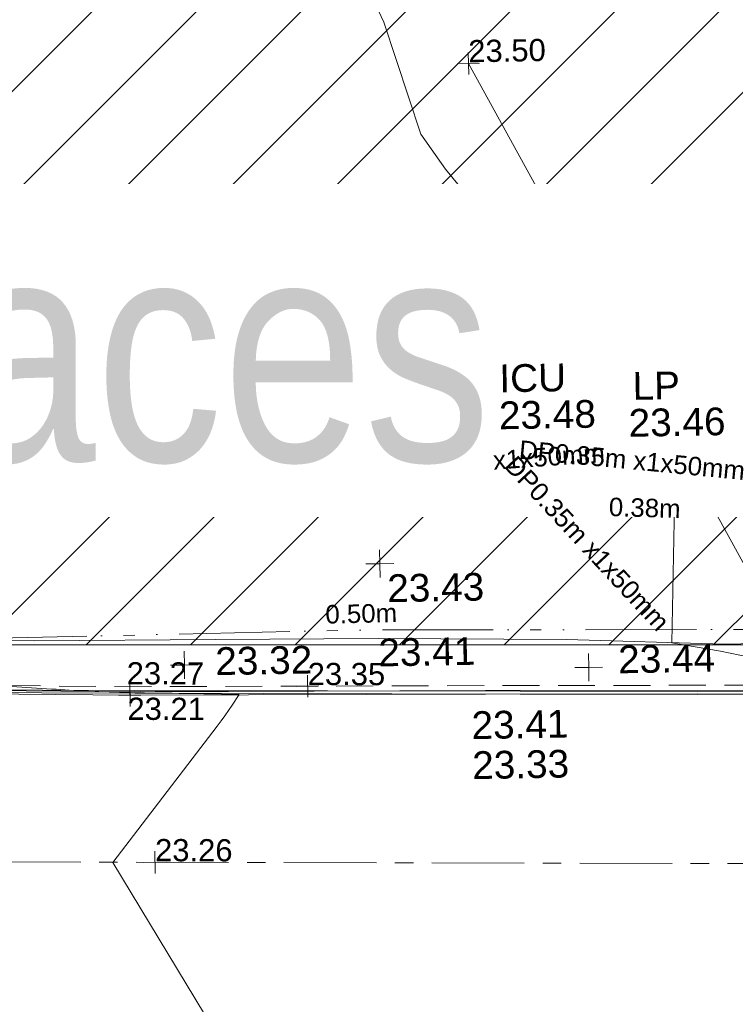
# Model space of a CAD drawing. Header units: millimetres. Extents: x -287732 to 520720, y -88450 to 287754.
# Tile 47 of 256: x -147862 to -138181, y -35861 to -22545. Entities that reach past the tile are written whole.
import ezdxf

# ---------------------------------------------------------------- set-up
doc = ezdxf.new("R2010")
doc.units = ezdxf.units.MM
for name, pattern in [('IMPORT-CENTER _6_', [2000, 1250, -250, 250, -250]), ('IMPORT-DASHED _2_', [750, 500, -250]), ('IMPORT-UG_EIR_QLB2 _2_', [2750, 1500, -300, 0, -300, 150, -300, 0, -200]), ('IMPORT-UG_ELEC_LV_QLB2 _2_', [2700, 1500, -300, 0, -250, 150, -300, 0, -200]), ('IMPORT-UG_ELEC_STREET LIGHTING_QLB2 _2_', [2700, 1500, -300, 0, -250, 150, -300, 0, -200])]:
    doc.linetypes.add(name, pattern=pattern)
for name, color, linetype, lineweight, true_color in [('00_TOPO_FOOTPATH', 7, 'Continuous', 9, 0xa50000), ('00_TOPO_FURN_LAMP_POST', 7, 'Continuous', 9, 0x666666), ('00_TOPO_KERB_BOTTOM', 1, 'Continuous', 9, 0xff0000), ('00_TOPO_KERB_TOP', 7, 'Continuous', 9, 0xa500a5), ('00_TOPO_LEVEL_SPOT', 7, 'Continuous', 9, 0x666666), ('00_TOPO_SERV_IC', 5, 'Continuous', 9, 0x0000ff), ('01_DTM_CONTOUR_MNR', 7, 'Continuous', 9, 0xa5a552), ('12333-PUM-2D-U-0001-C01 - Rev2_REVIT IMPORT_dwg', 7, 'Continuous', 9, 0x767676), ('A_RHA_Line', 7, 'Continuous', 9, 0x00a600), ('CONTOURS_MINOR', 7, 'Continuous', 9, 0x00a5a5), ('KERB_BOTTOM', 7, 'Continuous', 9, 0x0000a5), ('KERB_BOTTOM_LVL', 7, 'Continuous', 9, 0x0000a5), ('KERB_TOP', 2, 'Continuous', 9, 0xffff00), ('KERB_TOP_LVL', 2, 'Continuous', 9, 0xffff00), ('PUM-EIRCOMM-NOTES', 6, 'Continuous', 9, 0xff00ff), ('PUM-EIRCOMM-QLB2', 6, 'IMPORT-UG_EIR_QLB2 _2_', 9, 0xff00ff), ('PUM-ELECTRIC-LV-QLB2', 1, 'IMPORT-UG_ELEC_LV_QLB2 _2_', 9, 0xff0000), ('PUM-ELECTRIC-MH', 1, 'Continuous', 9, 0xff0000), ('ROAD_CROWNLINE', 7, 'IMPORT-CENTER _6_', 9, 0xa500a5), ('ROAD_CROWNLINE_LVL', 7, 'Continuous', 9, 0xa500a5), ('SAPLING', 120, 'Continuous', 9, 0x00ffbf), ('SPOT_HEIGHTS_LVL', 7, 'Continuous', 9, 0x00a500)]:
    doc.layers.add(name, color=color, linetype=linetype, lineweight=lineweight, true_color=true_color)
for name, color, linetype, lineweight in [('A_RHA_Detail', 7, 'Continuous', 9), ('A_RHA_Text', 7, 'Continuous', 9), ('CHANGE_OF_SURFACE', 7, 'IMPORT-DASHED _2_', 9), ('CHANGE_OF_SURFACE_LVL', 7, 'Continuous', 9), ('GEN-TEXT', 7, 'Continuous', 9)]:
    doc.layers.add(name, color=color, linetype=linetype, lineweight=lineweight)
doc.styles.add('Arial Narrow', font='ARIALN.TTF', dxfattribs={"height": 3000})
doc.styles.add('Arial_1', font='arial.ttf', dxfattribs={"height": 250})
doc.styles.add('Arial_3', font='arial.ttf', dxfattribs={"height": 300})
doc.styles.add('Swis721 Lt BT_2', font='swissl.ttf', dxfattribs={"height": 375})

# ---------------------------------------------------------------- blocks, each defined once
blk = doc.blocks.new('12333-PUM-2D-U-0001-C01 - Rev2_REVIT IMPORT_dwg_MSL_Lamp_Post_SYM-2077199-Site Location Plan Proposed')
at = {"layer": '00_TOPO_FURN_LAMP_POST', "color": 254, "true_color": 0xcccccc, "flags": 128}
for points in [[(-500, 0), (-1000, 0), (-1000, 317)], [(500, 0), (1000, 0), (1000, -317)]]:
    blk.add_lwpolyline(points, dxfattribs=at)
at = {"layer": '00_TOPO_FURN_LAMP_POST', "color": 254, "true_color": 0xcccccc}
blk.add_circle((0, 0), 500, dxfattribs=at)
blk = doc.blocks.new('12333-PUM-2D-U-0001-C01 - Rev2_REVIT IMPORT_dwg_MM-2077200-Site Location Plan Proposed')
at = {"layer": '00_TOPO_LEVEL_SPOT', "color": 254, "true_color": 0xcccccc, "flags": 128}
for points in [[(500, 0), (0, 0), (0, 500)], [(0, -500), (0, 0), (-500, 0)]]:
    blk.add_lwpolyline(points, dxfattribs=at)
blk = doc.blocks.new('12333-PUM-2D-U-0001-C01 - Rev2_REVIT IMPORT_dwg_MGS62954_T2_Galway_ITM_3d_Rev1-2077680-Site Location Plan Proposed')
at = {"layer": '00_TOPO_FOOTPATH', "color": 254, "true_color": 0xcccccc, "flags": 128}
for points in [[(533746617, 725529221), (533749203, 725529221), (533751861, 725529179), (533754330, 725529139), (533756952, 725529080), (533760368, 725529010), (533762480, 725528986), (533765716, 725528935), (533768640, 725528936), (533770807, 725529016), (533772637, 725529152), (533773375, 725529322), (533774478, 725529630), (533776105, 725530347), (533777655, 725531103), (533779184, 725532024), (533780764, 725532940)], [(533746569, 725527200), (533749159, 725527135), (533751049, 725527113), (533753779, 725527057), (533756229, 725527032), (533758429, 725527010), (533760976, 725526949), (533763110, 725526849), (533766050, 725526856), (533768403, 725526827), (533769398, 725526840), (533771378, 725526941), (533773155, 725527102), (533774873, 725527511), (533776579, 725528187), (533778255, 725529090), (533779879, 725530137), (533780722, 725530653)]]:
    blk.add_lwpolyline(points, dxfattribs=at)
at = {"layer": '00_TOPO_KERB_BOTTOM', "color": 254, "true_color": 0xcccccc, "flags": 128}
blk.add_lwpolyline([(533746656, 725526506), (533751353, 725526407), (533755126, 725526327), (533760337, 725526223), (533762731, 725526176), (533765209, 725526147), (533766987, 725526109), (533767325, 725526102), (533767341, 725526718), (533768223, 725526706), (533768222, 725526092), (533771268, 725526030), (533772676, 725526002), (533774713, 725525962), (533775738, 725525934), (533777940, 725525891), (533779850, 725525850), (533780733, 725525837), (533780758, 725527835), (533780749, 725529698), (533780760, 725530653)], dxfattribs=at)
at = {"layer": '00_TOPO_KERB_TOP', "color": 254, "true_color": 0xcccccc, "flags": 128}
blk.add_lwpolyline([(533746657, 725526544), (533749662, 725526480), (533751371, 725526444), (533755127, 725526364), (533760338, 725526261), (533762732, 725526214), (533765209, 725526184), (533766988, 725526147), (533767288, 725526140), (533767304, 725526757), (533768261, 725526743), (533768260, 725526129), (533771269, 725526068), (533772677, 725526040), (533774714, 725526000), (533775739, 725525971), (533777941, 725525929), (533779851, 725525887), (533780695, 725525876), (533780720, 725527835), (533780711, 725529698), (533780722, 725530653)], dxfattribs=at)
at = {"layer": '00_TOPO_SERV_IC', "color": 254, "true_color": 0xcccccc}
for p, q in [((533760807, 725529080), (533760845, 725529461)), ((533761112, 725529385), (533760845, 725529461)), ((533761074, 725529080), (533761112, 725529385)), ((533760807, 725529080), (533761074, 725529080))]:
    blk.add_line(p, q, dxfattribs=at)
at = {"layer": '01_DTM_CONTOUR_MNR', "color": 254, "true_color": 0xcccccc, "flags": 128}
blk.add_lwpolyline([(533764098, 725526521), (533763057, 725526757), (533762400, 725526880), (533762480, 725528990), (533760650, 725531340), (533759983, 725532673), (533759452, 725533340), (533759126, 725533816), (533758650, 725535340), (533758031, 725536721)], dxfattribs=at)
at = {"xscale": 0.375, "yscale": 0.375, "zscale": 0.375}
for name, p in [('12333-PUM-2D-U-0001-C01 - Rev2_REVIT IMPORT_dwg_MSL_Lamp_Post_SYM-2077199-Site Location Plan Proposed', (533761462, 725529301)), ('12333-PUM-2D-U-0001-C01 - Rev2_REVIT IMPORT_dwg_MM-2077200-Site Location Plan Proposed', (533758470, 725528020)), ('12333-PUM-2D-U-0001-C01 - Rev2_REVIT IMPORT_dwg_MM-2077200-Site Location Plan Proposed', (533755803, 725526695)), ('12333-PUM-2D-U-0001-C01 - Rev2_REVIT IMPORT_dwg_MM-2077200-Site Location Plan Proposed', (533761271, 725526569))]:
    blk.add_blockref(name, p, dxfattribs=at)
at = {"layer": '00_TOPO_FOOTPATH', "color": 251, "true_color": 0x666666, "insert": (533757410, 725529678), "char_height": 375, "width": 2436.18, "attachment_point": 1, "rotation": 357.7586, "line_spacing_factor": 1.005062, "style": 'Swis721 Lt BT_2'}
blk.add_mtext('Footpath', dxfattribs=at)
at = {"layer": '00_TOPO_FOOTPATH', "color": 251, "true_color": 0x666666, "char_height": 375, "width": 1495.9, "attachment_point": 1, "line_spacing_factor": 1.005062, "style": 'Swis721 Lt BT_2'}
for s, insert in [('23.40', (533756952, 725529075)), ('23.41', (533758429, 725527006))]:
    blk.add_mtext(s, dxfattribs=dict(at, insert=insert))
at = {"layer": '00_TOPO_FURN_LAMP_POST', "char_height": 375, "attachment_point": 1, "line_spacing_factor": 1.005062, "style": 'Swis721 Lt BT_2'}
for s, insert, width in [('LP', (533761930, 725530550), 707.59), ('23.46', (533761868, 725530052), 1495.9)]:
    blk.add_mtext(s, dxfattribs=dict(at, insert=insert, width=width))
at = {"layer": '00_TOPO_KERB_BOTTOM', "color": 251, "true_color": 0x666666, "insert": (533759672, 725525460), "char_height": 375, "width": 1495.9, "attachment_point": 1, "line_spacing_factor": 1.005062, "style": 'Swis721 Lt BT_2'}
blk.add_mtext('23.33', dxfattribs=at)
at = {"layer": '00_TOPO_KERB_TOP', "color": 251, "true_color": 0x666666, "insert": (533759672, 725526001), "char_height": 375, "width": 1495.9, "attachment_point": 1, "line_spacing_factor": 1.005062, "style": 'Swis721 Lt BT_2'}
blk.add_mtext('23.41', dxfattribs=at)
at = {"layer": '00_TOPO_LEVEL_SPOT', "char_height": 375, "width": 1495.9, "attachment_point": 1, "line_spacing_factor": 1.005062, "style": 'Swis721 Lt BT_2'}
for s, insert in [('23.43', (533758565, 725527873)), ('23.32', (533756222, 725526927)), ('23.44', (533761671, 725526856))]:
    blk.add_mtext(s, dxfattribs=dict(at, insert=insert))
at = {"layer": '00_TOPO_SERV_IC', "color": 251, "true_color": 0x666666, "char_height": 375, "attachment_point": 1, "line_spacing_factor": 1.005062, "style": 'Swis721 Lt BT_2'}
for s, insert, width in [('ICU', (533760130, 725530684), 1021.01), ('23.48', (533760116, 725530184), 1495.9)]:
    blk.add_mtext(s, dxfattribs=dict(at, insert=insert, width=width))
blk = doc.blocks.new('12333-PUM-2D-U-0001-C01 - Rev2_REVIT IMPORT_dwg_SAPLING-2077789-Site Location Plan Proposed')
at = {"layer": 'SAPLING', "color": 254, "true_color": 0xeaeaea, "flags": 128}
blk.add_lwpolyline([(-224, 233), (-205, 245), (-187, 266), (-161, 288), (-141, 304), (-126, 305), (-98, 315), (-57, 319), (-20, 318), (6, 319), (42, 315), (83, 313), (82, 297), (82, 276), (101, 288), (116, 295), (174, 283), (242, 230), (278, 193), (290, 174), (304, 144), (310, 119), (318, 96), (308, 85), (285, 71), (314, 66), (319, 51), (320, 34), (321, -19), (321, -44), (322, -58), (318, -87), (317, -88), (315, -116), (305, -145), (293, -164), (270, -199), (257, -205), (243, -206), (226, -198), (219, -196), (224, -237), (178, -270), (130, -296), (93, -307), (71, -313), (19, -319), (-18, -318), (-32, -316), (-49, -307), (-60, -296), (-61, -287), (-54, -269), (-62, -259), (-66, -259), (-71, -273), (-84, -295), (-95, -300), (-161, -268), (-214, -235), (-227, -214), (-256, -185), (-273, -169), (-281, -158), (-286, -141), (-285, -125), (-277, -110), (-266, -95), (-296, -94), (-309, -68), (-317, -55), (-325, -36), (-325, 12), (-322, 19), (-323, 24), (-325, 45), (-320, 73), (-315, 104), (-309, 132), (-295, 172), (-280, 191), (-269, 200), (-267, 201), (-257, 200), (-232, 187), (-228, 185), (-224, 190), (-226, 205)], close=True, dxfattribs=at)
for points in [[(-166, 284), (-141, 239), (-116, 194), (-94, 150), (-73, 104), (-34, 76), (-8, 68), (0, 54), (-1, 32), (-6, 5), (-10, -21), (-26, -46), (-46, -79), (-64, -125), (-67, -149), (-53, -170), (-50, -208), (-39, -250), (-40, -281), (-47, -299), (-49, -307)], [(-141, -278), (-119, -231), (-99, -191), (-77, -151), (-54, -108), (-30, -56), (-16, -32), (-3, -10), (-5, 32), (-2, 70), (4, 113), (16, 154), (31, 203), (43, 259), (53, 291), (57, 315)], [(141, 291), (122, 230), (88, 200), (45, 165), (9, 128), (6, 108), (1, 69), (4, 19), (9, -1), (27, -1), (63, 17), (86, 42), (110, 77), (150, 118), (180, 152), (219, 199), (245, 226)], [(93, -307), (57, -237), (34, -187), (35, -146), (43, -115), (41, -75), (33, -48), (18, -30), (-6, -6), (-29, 5), (-61, 27), (-94, 41), (-128, 58), (-164, 77), (-228, 106), (-260, 124), (-302, 152)], [(-324, 31), (-309, 22), (-261, 7), (-206, -19), (-150, -8), (-102, 21), (-73, 29), (-35, 8), (-17, 5), (13, 1), (37, 5), (73, 23)], [(-141, 64), (-110, 49), (-101, 44), (-87, 37), (-62, 29), (-46, 19), (-36, 10), (-22, 6), (-1, 4), (-3, -1), (-3, -9), (-19, 1), (-29, 5), (-44, 14), (-64, 26), (-74, 31), (-78, 29), (-97, 23), (-116, 15), (-124, 6), (-137, 0), (-152, -9), (-156, -9)], [(-145, 67), (-125, 56), (-92, 40), (-55, 25), (-29, 8)], [(-75, 109), (-57, 95), (-38, 82), (-16, 72), (-3, 63), (-1, 43), (-2, 29), (1, 17), (-3, 3), (3, -8), (14, -23), (23, -42), (33, -54), (45, -78), (54, -95), (67, -114), (89, -147)], [(-65, -125), (-58, -111), (-50, -101), (-44, -90), (-36, -73), (-29, -56), (-17, -38), (-6, -22), (-2, -12), (1, 0)], [(9, 131), (5, 117), (8, 105), (3, 84), (1, 71), (-1, 54), (-3, 38), (5, 26), (5, 14), (6, 6), (8, 1)], [(311, 66), (223, 37), (175, 28), (119, 21), (87, 15), (30, 6), (0, 0), (11, -30), (36, -58), (58, -71), (94, -79), (133, -97), (167, -110), (201, -119), (232, -127), (261, -136), (302, -150)], [(32, -147), (40, -130), (43, -115), (40, -101), (43, -82), (38, -68), (27, -46), (12, -30), (8, -17), (0, -8), (1, 1), (0, 12), (1, 24)], [(5, -3), (28, 1), (56, 6), (80, 12), (108, 23), (130, 23)], [(6, -1), (29, 1), (45, 5), (52, 8), (63, 11), (84, 13), (106, 18), (129, 23), (147, 27), (164, 26), (189, 31), (196, 32)], [(319, -80), (278, -48), (237, -5), (206, 27), (200, 32)], [(-259, -182), (-236, -158), (-200, -145), (-150, -124), (-53, -79), (-25, -43), (-3, -16)], [(-82, -91), (-63, -85), (-52, -80), (-43, -67), (-34, -57), (-26, -45), (-15, -30), (-8, -23), (-8, -11), (-6, -3)], [(-81, -91), (-66, -84), (-55, -82), (-47, -73), (-34, -56), (-18, -29), (-4, -16)], [(-64, -121), (-51, -97), (-40, -75), (-29, -49), (-16, -29), (-4, -16)], [(104, -84), (86, -77), (66, -73), (50, -66), (36, -58), (29, -45), (23, -36), (18, -27), (11, -15), (1, -5)], [(169, -277), (133, -215), (93, -154), (54, -99), (30, -51), (5, -18)], [(87, -77), (69, -73), (50, -69), (36, -55)], [(84, -143), (70, -119), (59, -104), (44, -80), (38, -69)]]:
    blk.add_lwpolyline(points, dxfattribs=at)
blk = doc.blocks.new('12333-PUM-2D-U-0001-C01 - Rev2_REVIT IMPORT_dwg_SPOT-2077769-Site Location Plan Proposed')
at = {"layer": 'CHANGE_OF_SURFACE_LVL', "color": 253, "true_color": 0xaaaaaa}
for p, q in [((0, 500), (0, -500)), ((-500, 0), (500, 0))]:
    blk.add_line(p, q, dxfattribs=at)
blk = doc.blocks.new('12333-PUM-2D-U-0001-C01 - Rev2_REVIT IMPORT_dwg_SPOT-V272-Site Location Plan Proposed')
at = {"layer": 'KERB_BOTTOM_LVL', "color": 9, "true_color": 0xaaaae1}
for p, q in [((0, 500), (0, -500)), ((-500, 0), (500, 0))]:
    blk.add_line(p, q, dxfattribs=at)
blk = doc.blocks.new('12333-PUM-2D-U-0001-C01 - Rev2_REVIT IMPORT_dwg_SPOT-2077810-Site Location Plan Proposed')
at = {"layer": 'KERB_TOP_LVL', "color": 51, "true_color": 0xffffaa}
for p, q in [((0, 500), (0, -500)), ((-500, 0), (500, 0))]:
    blk.add_line(p, q, dxfattribs=at)
blk = doc.blocks.new('12333-PUM-2D-U-0001-C01 - Rev2_REVIT IMPORT_dwg_SPOT-2077774-Site Location Plan Proposed')
at = {"layer": 'ROAD_CROWNLINE_LVL', "color": 254, "true_color": 0xe1aae1}
for p, q in [((0, 500), (0, -500)), ((-500, 0), (500, 0))]:
    blk.add_line(p, q, dxfattribs=at)
blk = doc.blocks.new('12333-PUM-2D-U-0001-C01 - Rev2_REVIT IMPORT_dwg_SPOT-2077775-Site Location Plan Proposed')
at = {"layer": 'SPOT_HEIGHTS_LVL', "color": 9, "true_color": 0xaae1aa}
for p, q in [((0, 500), (0, -500)), ((-500, 0), (500, 0))]:
    blk.add_line(p, q, dxfattribs=at)
blk = doc.blocks.new('12333-PUM-2D-U-0001-C01 - Rev2_REVIT IMPORT_dwg-1620468-Site Location Plan Proposed')
at = {"layer": 'CHANGE_OF_SURFACE', "color": 253, "true_color": 0xaaaaaa, "flags": 128}
blk.add_lwpolyline([(77779, -88785), (78696, -88814), (82119, -88805), (87486, -88934), (92129, -89008), (95544, -89065), (101722, -89132), (109467, -89317), (113980, -89438), (118789, -89508), (123625, -89584), (126283, -89632), (126312, -89633), (127091, -89648), (127120, -89648), (128578, -89674), (133109, -89762), (134670, -89797), (137536, -89862), (139539, -89919), (139554, -88752), (139582, -86473), (139630, -82004), (139685, -78902)], dxfattribs=at)
at = {"layer": 'CONTOURS_MINOR', "color": 254, "true_color": 0xaae1e1, "flags": 128}
for points in [[(114910, -93883), (113708, -91811), (115152, -89991), (115205, -89922), (115257, -89853), (115308, -89783), (115359, -89713), (115458, -89571), (114738, -89545), (114644, -89541), (114551, -89538), (114457, -89535), (114363, -89533), (114225, -89529), (114201, -89528), (114176, -89527), (114151, -89526), (114126, -89525), (113978, -89519), (113278, -89481), (113159, -89471), (113099, -89466), (113040, -89461), (112981, -89456), (112921, -89451), (112178, -89391)], [(123188, -89580), (118708, -81091)]]:
    blk.add_lwpolyline(points, dxfattribs=at)
at = {"layer": 'GEN-TEXT', "color": 253, "true_color": 0xaaaaaa}
for p, q in [((120318, -86660), (120389, -86589)), ((120389, -86660), (120318, -86589))]:
    blk.add_line(p, q, dxfattribs=at)
at = {"layer": 'KERB_BOTTOM', "color": 9, "true_color": 0xaaaae1, "flags": 128}
blk.add_lwpolyline([(77673, -88899), (78694, -88931), (82118, -88922), (87484, -89051), (92128, -89125), (95542, -89182), (101720, -89249), (109464, -89434), (113978, -89555), (118787, -89625), (123623, -89701), (128576, -89791), (133107, -89879), (134667, -89914), (137533, -89979), (139655, -90039), (139699, -86474), (139747, -82006), (139802, -78904)], dxfattribs=at)
at = {"layer": 'KERB_TOP', "color": 51, "true_color": 0xffffaa, "flags": 128}
blk.add_lwpolyline([(92128, -89075), (95543, -89133), (101721, -89199), (106973, -89325), (109466, -89385), (112578, -89468), (113979, -89506), (114322, -89511), (115314, -89525), (118788, -89575), (123624, -89652), (126112, -89697), (126354, -89701), (128577, -89741), (133108, -89829), (134668, -89865), (137534, -89930), (139606, -89989), (139661, -88600), (139673, -86482), (139698, -82005), (139753, -78903)], dxfattribs=at)
at = {"layer": 'PUM-EIRCOMM-QLB2', "color": 211, "true_color": 0xffaaff, "flags": 128}
blk.add_lwpolyline([(201398, -90242), (194300, -89978), (176492, -89664), (164630, -89559), (152400, -89441), (137995, -89062), (117127, -88726), (106155, -88784), (103180, -93333), (102151, -96110), (100560, -98494), (99441, -100108), (97793, -102068)], dxfattribs=at)
at = {"layer": 'PUM-ELECTRIC-MH', "color": 21, "true_color": 0xffaaaa}
for p, q in [((120030, -86487), (120027, -86773)), ((120027, -86773), (119995, -86770))]:
    blk.add_line(p, q, dxfattribs=at)
at = {"layer": 'PUM-ELECTRIC-MH', "color": 21, "true_color": 0xffaaaa, "flags": 128}
for points in [[(119746, -86590), (119747, -86423), (119762, -86425)], [(119925, -86439), (120030, -86448), (120030, -86469)]]:
    blk.add_lwpolyline(points, dxfattribs=at)
at = {"layer": 'ROAD_CROWNLINE', "color": 254, "true_color": 0xe1aae1, "flags": 128}
blk.add_lwpolyline([(249006, -92725), (244453, -94206), (233556, -94383), (213354, -93698), (191428, -93433), (168463, -92924), (161119, -92830), (147820, -92659), (134837, -92304), (124391, -92018), (104167, -91620), (79168, -91355), (65619, -91289), (52756, -91112), (39914, -90847), (23027, -90603), (4970, -90095), (-7099, -89786), (-12602, -89763), (-16470, -88901), (-19410, -87266), (-21200, -85365), (-21240, -85278)], dxfattribs=at)
for name, p in [('12333-PUM-2D-U-0001-C01 - Rev2_REVIT IMPORT_dwg_MGS62954_T2_Galway_ITM_3d_Rev1-2077680-Site Location Plan Proposed', (-533641080, -725615854)), ('12333-PUM-2D-U-0001-C01 - Rev2_REVIT IMPORT_dwg_SAPLING-2077789-Site Location Plan Proposed', (119862, -84505))]:
    blk.add_blockref(name, p)
at = {"xscale": 0.3, "yscale": 0.3, "zscale": 0.3}
for name, p in [('12333-PUM-2D-U-0001-C01 - Rev2_REVIT IMPORT_dwg_SPOT-2077775-Site Location Plan Proposed', (118707, -81091)), ('12333-PUM-2D-U-0001-C01 - Rev2_REVIT IMPORT_dwg_SPOT-2077769-Site Location Plan Proposed', (116385, -89473)), ('12333-PUM-2D-U-0001-C01 - Rev2_REVIT IMPORT_dwg_SPOT-V272-Site Location Plan Proposed', (113978, -89555)), ('12333-PUM-2D-U-0001-C01 - Rev2_REVIT IMPORT_dwg_SPOT-2077810-Site Location Plan Proposed', (113979, -89506)), ('12333-PUM-2D-U-0001-C01 - Rev2_REVIT IMPORT_dwg_SPOT-2077774-Site Location Plan Proposed', (114279, -91819))]:
    blk.add_blockref(name, p, dxfattribs=at)
at = {"layer": 'CHANGE_OF_SURFACE_LVL', "insert": (116391, -89158), "char_height": 300, "width": 1256.11, "attachment_point": 1, "rotation": 358.873, "line_spacing_factor": 0.941778, "style": 'Arial_3'}
blk.add_mtext('23.35', dxfattribs=at)
at = {"layer": 'KERB_BOTTOM_LVL', "insert": (113945, -89586), "char_height": 300, "width": 1256.11, "attachment_point": 1, "rotation": 358.873, "line_spacing_factor": 0.941778, "style": 'Arial_3'}
blk.add_mtext('23.21', dxfattribs=at)
at = {"layer": 'KERB_TOP_LVL', "insert": (113943, -89106), "char_height": 300, "width": 1256.11, "attachment_point": 1, "rotation": 358.873, "line_spacing_factor": 0.941778, "style": 'Arial_3'}
blk.add_mtext('23.27', dxfattribs=at)
at = {"layer": 'PUM-EIRCOMM-NOTES', "insert": (117126, -88379), "char_height": 250, "width": 1160.03, "attachment_point": 2, "rotation": 0.3029, "line_spacing_factor": 0.941778, "style": 'Arial_1'}
blk.add_mtext('0.50m', dxfattribs=at)
at = {"layer": 'PUM-ELECTRIC-LV-QLB2', "char_height": 250, "attachment_point": 2, "line_spacing_factor": 0.941778, "style": 'Arial_1'}
for s, insert, width, rotation in [('DP0.35m x1x50mm', (120840, -86369), 3660.66, 353.564), ('DP0.35m x1x50mm', (118921, -86341), 3660.66, 2.8945), ('DP0.35m x1x50mm', (120292, -87525), 3660.66, 311.8904), ('0.38m', (120992, -87016), 1160.03, 357.3769)]:
    blk.add_mtext(s, dxfattribs=dict(at, insert=insert, width=width, rotation=rotation))
at = {"layer": 'ROAD_CROWNLINE_LVL', "insert": (114285, -91504), "char_height": 300, "width": 1256.11, "attachment_point": 1, "rotation": 358.873, "line_spacing_factor": 0.941778, "style": 'Arial_3'}
blk.add_mtext('23.26', dxfattribs=at)
at = {"layer": 'SPOT_HEIGHTS_LVL', "insert": (118707, -80776), "char_height": 300, "width": 1256.11, "attachment_point": 1, "line_spacing_factor": 0.941778, "style": 'Arial_3'}
blk.add_mtext('23.50', dxfattribs=at)

msp = doc.modelspace()

# ---------------------------------------------------------------- hatches: boundary and pattern name
at = {"layer": 'A_RHA_Detail', "true_color": 0xff80c0}
h = msp.add_hatch(dxfattribs=at)
h.set_pattern_fill('FP_17', color=231, style=0, pattern_type=2)
h.set_pattern_definition([(45, (0, 0), (-707.107, 707.107), [])])
h.paths.add_polyline_path([(-176097, -30999), (-126097, -30999), (-126097, 44501), (-176097, 44501), (-176097, -19999)])
h.paths.add_polyline_path([(-157978, 43040), (-157965, 43812), (-156938, 43911), (-156951, 43139)])

# ---------------------------------------------------------------- linework, layer by layer
at = {"layer": 'A_RHA_Line', "color": 7}
msp.add_line((-176097, -30999), (-126097, -30999), dxfattribs=at)

# ---------------------------------------------------------------- block references
at = {"layer": '12333-PUM-2D-U-0001-C01 - Rev2_REVIT IMPORT_dwg', "color": 254, "linetype": 'IMPORT-UG_ELEC_STREET LIGHTING_QLB2 _2_', "true_color": 0xffd4d4, "rotation": 0.9999999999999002}
msp.add_blockref('12333-PUM-2D-U-0001-C01 - Rev2_REVIT IMPORT_dwg-1620468-Site Location Plan Proposed', (-261895, 55870), dxfattribs=at)

# ---------------------------------------------------------------- next in the draw order: texts
at = {"layer": 'A_RHA_Text', "lineweight": 35, "insert": (-161072, -25519), "char_height": 3000, "width": 23890.29, "attachment_point": 1, "style": 'Arial Narrow', "bg_fill": 3, "box_fill_scale": 1.25, "bg_fill_color": 256, "bg_fill_true_color": 13158600, "bg_fill_transparency": 0}
msp.add_mtext('~144 spaces', dxfattribs=at)

doc.saveas('drawing.dxf')
